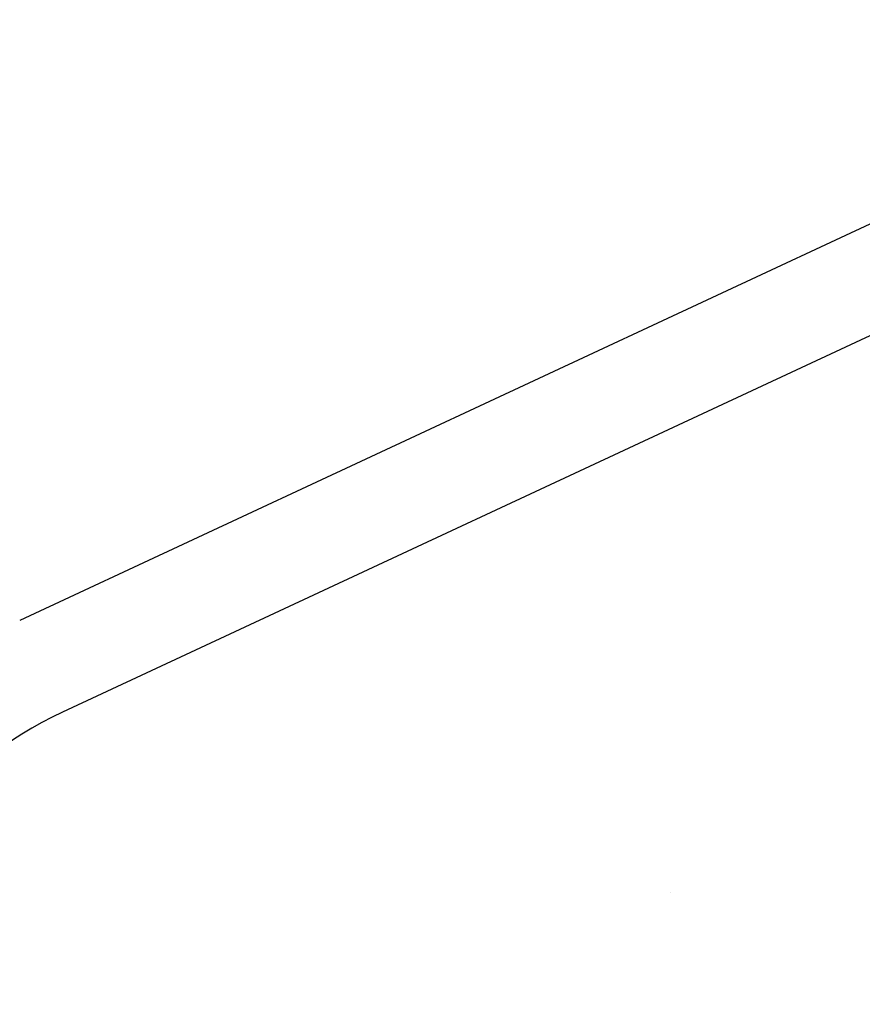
# Model space of a CAD drawing. Extents: x -1276 to 451, y 2026 to 3394.
# Tile 36 of 104: x -679.81 to -678.977, y 3189.309 to 3190.283. Entities that reach past the tile are written whole.
import ezdxf

# ---------------------------------------------------------------- set-up
doc = ezdxf.new("R2010")
doc.units = 0
doc.header["$MEASUREMENT"] = 0
doc.layers.add('CONCRETE-HATCH', color=2, linetype='CONTINUOUS')
doc.layers.add('SPILL-BUCKET', color=1, linetype='CONTINUOUS')

msp = doc.modelspace()

# ---------------------------------------------------------------- hatches: boundary and pattern name
at = {"layer": 'CONCRETE-HATCH'}
h = msp.add_hatch(dxfattribs=at)
h.set_pattern_fill('AR-CONC', color=256, scale=0.5, angle=360, style=0)
h.set_pattern_definition([(50, (-169.5248, 3316.7772), (3.586301, -0.31376), [0.375, -4.125]), (355, (-169.5248, 3316.7772), (-0.693757, 3.76096), [0.3, -3.3]), (100.4514, (-169.226, 3316.751), (2.892547, 3.447198), [0.3187, -3.50571]), (46.1842, (-169.5248, 3317.777), (5.336205, -0.827595), [0.5625, -6.1875]), (96.6356, (-169.08, 3317.708), (4.673314, 4.87059), [0.47805, -5.258565]), (351.1842, (-169.525, 3317.777), (4.67331, 4.870593), [0.45, -4.95]), (21, (-169.0248, 3317.5272), (2.984535, -2.013094), [0.375, -4.125]), (326, (-169.0248, 3317.5272), (1.216577, 3.62575), [0.3, -3.3]), (71.4514, (-168.776, 3317.3594), (4.201113, 1.612652), [0.3187, -3.50571]), (37.5, (-169.5248, 3316.7772), (0.0607993, 1.6644693), [0, -3.26, 0, -3.35, 0, -3.3125]), (7.5, (-169.5248, 3316.7772), (1.3153477, 1.9720586), [0, -1.91, 0, -3.185, 0, -1.2625]), (327.5, (-170.6398, 3316.7772), (2.6691122, -0.1127744), [0, -1.25, 0, -3.9, 0, -5.175]), (317.5, (-171.1398, 3316.7772), (2.915931, 0.500525), [0, -1.625, 0, -2.59, 0, -3.675])])
h.paths.add_polyline_path([(-650.5321, 3186.99941), (-651.61549, 3187.77257), (-651.02524, 3190.13437), (-668.90672, 3190.13437), (-679.05607, 3190.13437), (-679.05607, 3189.80869), (-679.65456, 3189.80869), (-679.65456, 3189.17332), (-679.01866, 3188.79958), (-678.55732, 3188.78713), (-678.19573, 3188.50059), (-678.19573, 3188.12684), (-678.19573, 3182.41562), (-652.95427, 3182.41562), (-652.30422, 3185.01671), (-653.37935, 3185.91906)])
h.paths.add_polyline_path([(-676.91105, 3191.28413, 0.046531), (-677.65073, 3191.35312), (-678.83163, 3191.35312), (-678.83163, 3190.53126), (-679.05607, 3190.53126), (-679.05607, 3190.13437), (-670.8007, 3190.13437)])

# ---------------------------------------------------------------- linework, layer by layer
at = {"layer": 'SPILL-BUCKET', "color": 1, "linetype": 'Continuous'}
for p, q in [((-678.9457, 3190.09148), (-679.80998, 3189.68846)), ((-678.90347, 3190.00091), (-679.76775, 3189.59789))]:
    msp.add_line(p, q, dxfattribs=at)
msp.add_arc((-679.60937, 3189.25826), 0.37474, 115, 225, dxfattribs=at)

doc.saveas('drawing.dxf')
